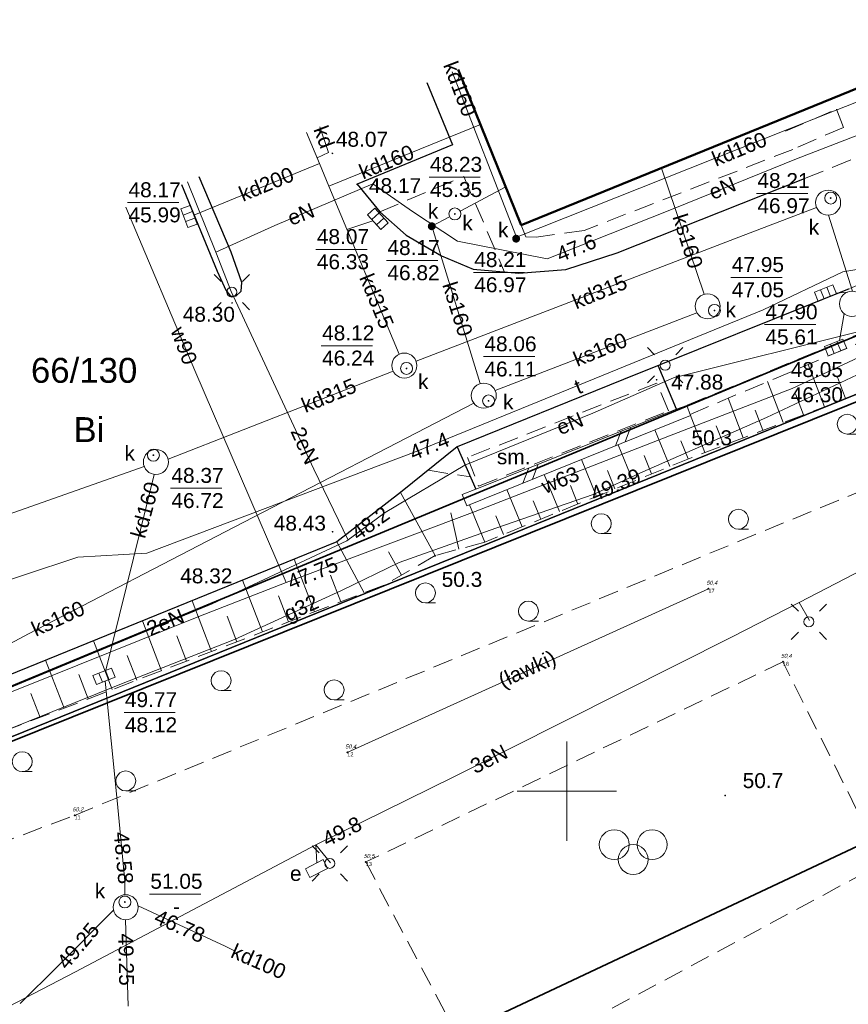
# Model space of a CAD drawing. Header units: metres. Extents: x 0 to 5465380, y 0 to 5925815.
# Tile 12 of 141: x 5463773 to 5463814, y 5925489 to 5925539. Entities that reach past the tile are written whole.
import ezdxf
from ezdxf.enums import TextEntityAlignment as Align

# ---------------------------------------------------------------- set-up
doc = ezdxf.new("R2010")
doc.units = ezdxf.units.M
for name, pattern in [('PRZER1-1', [2, 1, -1]), ('PRZER2-1', [3, 2, -1]), ('PRZER3-1', [4, 3, -1])]:
    doc.linetypes.add(name, pattern=pattern)
for name, color, linetype, lineweight in [('! DB - Nawierzchnia zjazdów', 6, 'Continuous', 30), ('$DR - zał. droga', 7, 'Continuous', 13), ('$DR - zał. mapa', 250, 'Continuous', 0)]:
    doc.layers.add(name, color=color, linetype=linetype, lineweight=lineweight)
for name, color, linetype in [('$DR - wymiary', 7, 'Continuous'), ('Punkty', 7, 'Continuous'), ('Rzedne', 7, 'Continuous'), ('Teksty', 7, 'Continuous')]:
    doc.layers.add(name, color=color, linetype=linetype)
for name, color, linetype, lineweight, true_color in [('CC_Chodnik', 7, 'PRZER2-1', 18, 0x0a0909), ('CC_Energetyka', 1, 'Continuous', 18, 0xff0000), ('CC_Gaz', 7, 'Continuous', 18, 0xbfbf00), ('CC_Inne', 7, 'Continuous', 18, 0x0a0909), ('CC_Kanalizacja', 7, 'Continuous', 18, 0x803300), ('CC_Krawężnik', 7, 'Continuous', 25, 0x0a0909), ('CC_Murek oporowy', 7, 'Continuous', 18, 0x0a0909), ('CC_Ogrodzenie', 7, 'FENCELINE12', 35, 0x0a0909), ('CC_Punkt wysokościowy', 7, 'Continuous', 18, 0x0a0909), ('CC_Skarpa', 7, 'PRZER2-1', 18, 0x0a0909), ('CC_Telefon', 7, 'Continuous', 18, 0xff9100), ('CC_Woda', 5, 'Continuous', 18, 0x0000ff), ('EGBB01', 7, 'Continuous', 50, 0x0a0909), ('EGBD03', 7, 'Continuous', 18, 0x008000), ('EGBD03_O', 7, 'Continuous', 18, 0x008000), ('EGBK02', 7, 'PRZER3-1', 18, 0x008000), ('EGBU01', 7, 'PRZER1-1', 18, 0x008000), ('EGBU01_O', 7, 'PRZER1-1', 18, 0x008000), ('GSSLZD', 7, 'Continuous', 18, 0x0a0909)]:
    doc.layers.add(name, color=color, linetype=linetype, lineweight=lineweight, true_color=true_color)
doc.styles.add('Arial', font='arial.ttf')
doc.styles.add('ARIAL 2', font='ARIALN.TTF')
doc.styles.add('GEO-INFO', font='arial.ttf')
doc.styles.get("Standard").update_dxf_attribs({"font": 'arial.ttf'})
doc.linetypes.add('FENCELINE12', pattern='A,15,-0.1,[133,ltypeshp.shx,S=0.35,R=0,X=-0.35,Y=0],-0.1,1', length=16.2)
doc.dimstyles.new('LINIOWY', dxfattribs={"dimtxt": 0.7, "dimasz": 0.3, "dimexe": 0.3, "dimexo": 0, "dimgap": 0.2, "dimtad": 1, "dimzin": 9, "dimdsep": 46, "dimtxsty": 'ARIAL 2', "dimblk": 'OBLIQUE', "dimcen": 0, "dimdle": 0.2, "dimclrd": 7, "dimclre": 7, "dimclrt": 1, "dimadec": 0, "dimazin": 0, "dimtfac": 1, "dimtofl": 0, "dimtmove": 1, "dimatfit": 3, "dimldrblk": 'OBLIQUE', "dimfxl": 0.3, "dimfxlon": 1, "dimtolj": 1, "dimtzin": 1, "dimarcsym": 0})

# ---------------------------------------------------------------- blocks, each defined once
blk = doc.blocks.new('Latarnia')
at = {"layer": 'CC_Energetyka', "color": 18, "true_color": 0x0a0909}
for p, q in [((-0.53, 0.53), (-0.884, 0.884)), ((0.53, 0.53), (0.884, 0.884)), ((-0.884, -0.884), (-0.53, -0.53)), ((0.884, -0.884), (0.53, -0.53))]:
    blk.add_line(p, q, dxfattribs=at)
blk.add_circle((0, 0), 0.25, dxfattribs=at)
blk = doc.blocks.new('Przykanalik')
at = {"layer": 'CC_Kanalizacja', "color": 18, "true_color": 0x0a0909}
for p, q in [((-0.505, 0.251), (0.495, 0.251)), ((-0.505, -0.249), (-0.505, 0.251)), ((-0.18, 0.251), (-0.18, -0.249)), ((0.17, 0.251), (0.17, -0.249)), ((0.495, 0.251), (0.495, -0.249)), ((0.495, -0.249), (-0.505, -0.249))]:
    blk.add_line(p, q, dxfattribs=at)
blk = doc.blocks.new('GSSLZD1')
at = {"color": 0}
blk.add_lwpolyline([(0.5, 0), (0.475528, -0.154508), (0.404508, -0.293893), (0.293893, -0.404508), (0.154508, -0.475528), (0, -0.5), (-0.154508, -0.475528), (-0.293893, -0.404508), (-0.404508, -0.293893), (-0.475528, -0.154508), (-0.5, 0), (-0.475528, 0.154508), (-0.404508, 0.293893), (-0.293893, 0.404508), (-0.154508, 0.475528), (0, 0.5), (0.154508, 0.475528), (0.293893, 0.404508), (0.404508, 0.293893), (0.475528, 0.154508)], close=True, dxfattribs=at)
blk.add_lwpolyline([(-0.5, 0), (-0.5, -0.5)], dxfattribs=at)
blk = doc.blocks.new('GK.6640.1913.2022 szara')
at = {"layer": 'CC_Kanalizacja'}
for points in [[(5463813.202, 5925529.77), (5463813.204, 5925529.758), (5463813.208, 5925529.747), (5463813.216, 5925529.738), (5463813.225, 5925529.731), (5463813.236, 5925529.726), (5463813.247, 5925529.725), (5463813.259, 5925529.726), (5463813.27, 5925529.731), (5463813.279, 5925529.738), (5463813.286, 5925529.747), (5463813.291, 5925529.758), (5463813.292, 5925529.77), (5463813.291, 5925529.781), (5463813.286, 5925529.792), (5463813.279, 5925529.802), (5463813.27, 5925529.809), (5463813.259, 5925529.813), (5463813.247, 5925529.815), (5463813.236, 5925529.813), (5463813.225, 5925529.809), (5463813.216, 5925529.802), (5463813.208, 5925529.792), (5463813.204, 5925529.781)], [(5463794.334, 5925528.97), (5463794.336, 5925528.958), (5463794.34, 5925528.947), (5463794.347, 5925528.938), (5463794.357, 5925528.931), (5463794.368, 5925528.926), (5463794.379, 5925528.925), (5463794.391, 5925528.926), (5463794.402, 5925528.931), (5463794.411, 5925528.938), (5463794.418, 5925528.947), (5463794.423, 5925528.958), (5463794.424, 5925528.97), (5463794.423, 5925528.981), (5463794.418, 5925528.992), (5463794.411, 5925529.001), (5463794.402, 5925529.009), (5463794.391, 5925529.013), (5463794.379, 5925529.015), (5463794.368, 5925529.013), (5463794.357, 5925529.009), (5463794.347, 5925529.001), (5463794.34, 5925528.992), (5463794.336, 5925528.981)], [(5463807.367, 5925524.125), (5463807.369, 5925524.113), (5463807.373, 5925524.102), (5463807.381, 5925524.093), (5463807.39, 5925524.086), (5463807.401, 5925524.081), (5463807.412, 5925524.08), (5463807.424, 5925524.081), (5463807.435, 5925524.086), (5463807.444, 5925524.093), (5463807.451, 5925524.102), (5463807.456, 5925524.113), (5463807.457, 5925524.125), (5463807.456, 5925524.136), (5463807.451, 5925524.147), (5463807.444, 5925524.157), (5463807.435, 5925524.164), (5463807.424, 5925524.168), (5463807.412, 5925524.17), (5463807.401, 5925524.168), (5463807.39, 5925524.164), (5463807.381, 5925524.157), (5463807.373, 5925524.147), (5463807.369, 5925524.136)], [(5463791.908, 5925521.219), (5463791.909, 5925521.207), (5463791.914, 5925521.197), (5463791.921, 5925521.187), (5463791.93, 5925521.18), (5463791.941, 5925521.176), (5463791.953, 5925521.174), (5463791.965, 5925521.176), (5463791.975, 5925521.18), (5463791.985, 5925521.187), (5463791.992, 5925521.197), (5463791.996, 5925521.207), (5463791.998, 5925521.219), (5463791.996, 5925521.231), (5463791.992, 5925521.242), (5463791.985, 5925521.251), (5463791.975, 5925521.258), (5463791.965, 5925521.263), (5463791.953, 5925521.264), (5463791.941, 5925521.263), (5463791.93, 5925521.258), (5463791.921, 5925521.251), (5463791.914, 5925521.242), (5463791.909, 5925521.231)], [(5463796.027, 5925519.587), (5463796.029, 5925519.575), (5463796.033, 5925519.564), (5463796.04, 5925519.555), (5463796.05, 5925519.548), (5463796.06, 5925519.543), (5463796.072, 5925519.542), (5463796.084, 5925519.543), (5463796.095, 5925519.548), (5463796.104, 5925519.555), (5463796.111, 5925519.564), (5463796.116, 5925519.575), (5463796.117, 5925519.587), (5463796.116, 5925519.598), (5463796.111, 5925519.609), (5463796.104, 5925519.619), (5463796.095, 5925519.626), (5463796.084, 5925519.63), (5463796.072, 5925519.632), (5463796.06, 5925519.63), (5463796.05, 5925519.626), (5463796.04, 5925519.619), (5463796.033, 5925519.609), (5463796.029, 5925519.598)], [(5463779.199, 5925516.864), (5463779.2, 5925516.853), (5463779.205, 5925516.842), (5463779.212, 5925516.832), (5463779.221, 5925516.825), (5463779.232, 5925516.821), (5463779.244, 5925516.819), (5463779.255, 5925516.821), (5463779.266, 5925516.825), (5463779.276, 5925516.832), (5463779.283, 5925516.842), (5463779.287, 5925516.853), (5463779.289, 5925516.864), (5463779.287, 5925516.876), (5463779.283, 5925516.887), (5463779.276, 5925516.896), (5463779.266, 5925516.903), (5463779.255, 5925516.908), (5463779.244, 5925516.909), (5463779.232, 5925516.908), (5463779.221, 5925516.903), (5463779.212, 5925516.896), (5463779.205, 5925516.887), (5463779.2, 5925516.876)], [(5463777.768, 5925494.436), (5463777.769, 5925494.424), (5463777.774, 5925494.413), (5463777.781, 5925494.404), (5463777.79, 5925494.397), (5463777.801, 5925494.392), (5463777.813, 5925494.391), (5463777.824, 5925494.392), (5463777.835, 5925494.397), (5463777.845, 5925494.404), (5463777.852, 5925494.413), (5463777.856, 5925494.424), (5463777.858, 5925494.436), (5463777.856, 5925494.448), (5463777.852, 5925494.458), (5463777.845, 5925494.468), (5463777.835, 5925494.475), (5463777.824, 5925494.479), (5463777.813, 5925494.481), (5463777.801, 5925494.479), (5463777.79, 5925494.475), (5463777.781, 5925494.468), (5463777.774, 5925494.458), (5463777.769, 5925494.448)]]:
    blk.add_hatch(color=252, dxfattribs=at).paths.add_polyline_path(points)
h = blk.add_hatch(color=252, dxfattribs=at)
edge = h.paths.add_edge_path()
edge.add_arc((5463793.221, 5925528.354), 0.2, 0, 360)
h = blk.add_hatch(color=252, dxfattribs=at)
edge = h.paths.add_edge_path()
edge.add_arc((5463797.456, 5925527.73), 0.2, 0, 360)
at = {"layer": 'CC_Punkt wysokościowy'}
for points in [[(5463788.275, 5925532.013, 1), (5463788.185, 5925532.013, 1)], [(5463789.515, 5925530.459, 1), (5463789.425, 5925530.459, 1)], [(5463783.236, 5925524.502, 1), (5463783.146, 5925524.502, 1)], [(5463804.555, 5925520.652, 1), (5463804.465, 5925520.652, 1)], [(5463788.288, 5925513.023, 1), (5463788.198, 5925513.023, 1)], [(5463793.436, 5925511.809, 1), (5463793.346, 5925511.809, 1)], [(5463807.995, 5925499.779, 1), (5463807.905, 5925499.779, 1)]]:
    blk.add_hatch(color=252, dxfattribs=at).paths.add_polyline_path(points)
at = {"color": 252, "lineweight": 35, "ltscale": 0.5}
blk.add_lwpolyline([(5463970.62, 5925449.332), (5463986.447, 5925481.891), (5463977.039, 5925579.473), (5463993.73, 5925594.437), (5463935.36, 5925657.844), (5463891.514, 5925640.248), (5463906.739, 5925598.778), (5463828.146, 5925565.769), (5463841.424, 5925534), (5463710.761, 5925479.846), (5463724.491, 5925454.847), (5463844.923, 5925511.51), (5463892.245, 5925407.652)], close=True, dxfattribs=at)
at = {"color": 252, "linetype": 'Continuous', "lineweight": 13, "flags": 128}
for points in [[(5463800, 5925497.5), (5463800, 5925502.5)], [(5463797.5, 5925500), (5463802.5, 5925500)]]:
    blk.add_lwpolyline(points, dxfattribs=at)
at = {"layer": 'CC_Chodnik', "color": 252, "ltscale": 0.5}
for points in [[(5463810.971, 5925533.123), (5463813.535, 5925534.228), (5463813.892, 5925533.317), (5463811.341, 5925532.212)], [(5463811.937, 5925530.743), (5463819.866, 5925533.972), (5463822.081, 5925528.526), (5463814.183, 5925525.215)], [(5463811.341, 5925532.212), (5463800.867, 5925528.143), (5463798.455, 5925527.804), (5463797.941, 5925527.817), (5463797.713, 5925528.411)], [(5463790.607, 5925529.079), (5463794.832, 5925530.853), (5463796.869, 5925526.057)], [(5463815.282, 5925523.198), (5463806.031, 5925519.365)], [(5463795.015, 5925516.75), (5463795.568, 5925515.313), (5463805.11, 5925519.09), (5463804.515, 5925520.48), (5463795.015, 5925516.75)]]:
    blk.add_lwpolyline(points, dxfattribs=at)
at = {"layer": 'CC_Energetyka', "color": 252}
for points in [[(5463811.532, 5925531.741), (5463818.16, 5925534.296), (5463822.462, 5925536.075)], [(5463782.386, 5925527.05), (5463785.342, 5925528.385), (5463790.261, 5925530.476), (5463792.256, 5925529.094), (5463794.504, 5925527.603), (5463799.015, 5925526.717), (5463805.336, 5925529.233), (5463811.532, 5925531.741)], [(5463780.959, 5925530.589), (5463782.386, 5925527.05), (5463783.155, 5925525.077)], [(5463783.155, 5925525.077), (5463787.305, 5925516.157), (5463789.026, 5925512.606)], [(5463815.02, 5925523.155), (5463805.36, 5925520.744), (5463801.305, 5925518.968), (5463794.881, 5925516.367), (5463790.877, 5925513.991), (5463788.961, 5925512.557), (5463782.197, 5925509.399), (5463771.528, 5925504.991), (5463766.511, 5925503.004), (5463764.401, 5925502.385), (5463761.743, 5925503.246), (5463761.365, 5925503.48), (5463759.157, 5925505.085), (5463756.033, 5925505.914), (5463750.847, 5925503.908), (5463741.317, 5925499.647), (5463739.004, 5925498.682), (5463737.203, 5925497.99), (5463736.494, 5925498.03), (5463735.825, 5925498.478), (5463733.61, 5925504.094), (5463731.4, 5925510.049)], [(5463811.669, 5925509.461), (5463819.033, 5925513.277)], [(5463787.396, 5925497.309), (5463794.301, 5925500.706), (5463808.297, 5925507.754), (5463811.669, 5925509.461), (5463812.186, 5925508.567)], [(5463763.561, 5925484.823), (5463775.33, 5925490.929), (5463787.396, 5925497.309), (5463788.139, 5925496.396)], [(5463787.396, 5925497.309), (5463787.456, 5925496.409)]]:
    blk.add_lwpolyline(points, dxfattribs=at)
blk.add_lwpolyline([(5463786.875, 5925496.107), (5463787.762, 5925496.568), (5463787.992, 5925496.124), (5463787.105, 5925495.663)], close=True, dxfattribs=at)
at = {"layer": 'CC_Gaz', "color": 252}
blk.add_lwpolyline([(5463740.495, 5925463.065), (5463734.809, 5925472.622), (5463732.033, 5925477.246), (5463730.712, 5925481.518), (5463727.433, 5925490.979), (5463736.623, 5925494.646), (5463751.053, 5925500.869), (5463752.194, 5925500.543), (5463754.083, 5925496.687), (5463754.776, 5925496.638), (5463759.565, 5925498.111), (5463762.798, 5925499.414), (5463777.557, 5925505.357), (5463783.32, 5925507.604), (5463788.692, 5925510.077), (5463791.582, 5925511.48), (5463796.433, 5925513.201), (5463801.328, 5925514.888), (5463803.82, 5925516.03), (5463810.018, 5925518.757), (5463815.718, 5925521.438)], dxfattribs=at)
at = {"layer": 'CC_Inne', "color": 252, "ltscale": 0.5}
blk.add_line((5463788.978, 5925501.943), (5463807.109, 5925510.16), dxfattribs=at)
at = {"layer": 'CC_Inne', "color": 252, "linetype": 'PRZER2-1', "ltscale": 0.5}
blk.add_lwpolyline([(5463815.887, 5925496.398), (5463810.849, 5925506.492), (5463789.903, 5925496.445), (5463795.659, 5925485.557), (5463815.887, 5925496.398)], dxfattribs=at)
at = {"layer": 'CC_Inne', "color": 252}
for centre in [(5463802.382, 5925497.315), (5463804.282, 5925497.315), (5463803.332, 5925496.565)]:
    blk.add_circle(centre, 0.75, dxfattribs=at)
at = {"layer": 'CC_Kanalizacja', "color": 252}
for points in [[(5463813.607, 5925534.211), (5463821.207, 5925537.184), (5463823.303, 5925531.776), (5463824.545, 5925528.777), (5463829.108, 5925530.63), (5463832.208, 5925532.015), (5463835.405, 5925533.428), (5463838.459, 5925534.761)], [(5463813.607, 5925534.211), (5463797.477, 5925527.802), (5463794.252, 5925536.099)], [(5463787.468, 5925531.785), (5463788.038, 5925532.056), (5463787.603, 5925533.343)], [(5463791.575, 5925521.93), (5463788.054, 5925530.372), (5463795.665, 5925533.465)], [(5463787.584, 5925531.51), (5463786.93, 5925533.064)], [(5463781.271, 5925528.915), (5463787.584, 5925531.51), (5463788.054, 5925530.372)], [(5463806.9, 5925524.94), (5463804.749, 5925531.275)], [(5463794.643, 5925529.112), (5463796.934, 5925530.333)], [(5463792.436, 5925521.576), (5463808.632, 5925527.809), (5463812.538, 5925529.297)], [(5463813.133, 5925528.909), (5463814.347, 5925525.088)], [(5463790.266, 5925528.628), (5463788.96, 5925528.199)], [(5463795.647, 5925520.455), (5463793.221, 5925528.354), (5463794.114, 5925528.83)], [(5463814.105, 5925525.053), (5463813.528, 5925524.998)], [(5463796.4, 5925520.114), (5463806.535, 5925524.004)], [(5463813.682, 5925522.615), (5463813.917, 5925523.973)], [(5463779.983, 5925516.669), (5463791.281, 5925521.085)], [(5463766.415, 5925504.381), (5463772.967, 5925507.903), (5463783.293, 5925513.242), (5463795.325, 5925519.476)], [(5463770.846, 5925513.506), (5463778.785, 5925516.296)], [(5463779.28, 5925515.899), (5463776.863, 5925506.072)], [(5463776.822, 5925505.517), (5463777.434, 5925499.53), (5463777.814, 5925495.486), (5463777.803, 5925494.8)], [(5463777.242, 5925494.029), (5463774.453, 5925491.218), (5463772.548, 5925489.346)], [(5463778.479, 5925494.241), (5463782.84, 5925492.212), (5463783.323, 5925491.99)], [(5463777.972, 5925489.216), (5463777.84, 5925493.545)]]:
    blk.add_lwpolyline(points, dxfattribs=at)
at = {"layer": 'CC_Kanalizacja', "color": 252, "linetype": 'Continuous', "lineweight": 5, "flags": 128}
for points in [[(5463793.083, 5925530.818), (5463795.657, 5925530.818)], [(5463809.521, 5925530.006), (5463812.095, 5925530.006)], [(5463777.949, 5925529.544), (5463780.524, 5925529.544)], [(5463787.405, 5925527.193), (5463789.979, 5925527.193)], [(5463790.948, 5925526.641), (5463793.522, 5925526.641)], [(5463795.307, 5925526.036), (5463797.882, 5925526.036)], [(5463808.237, 5925525.787), (5463810.811, 5925525.787)], [(5463809.922, 5925523.418), (5463812.497, 5925523.418)], [(5463787.667, 5925522.357), (5463790.242, 5925522.357)], [(5463795.816, 5925521.81), (5463798.39, 5925521.81)], [(5463811.197, 5925520.518), (5463813.771, 5925520.518)], [(5463780.103, 5925515.205), (5463782.678, 5925515.205)], [(5463777.769, 5925503.95), (5463780.343, 5925503.95)], [(5463779.044, 5925494.835), (5463781.619, 5925494.835)]]:
    blk.add_lwpolyline(points, dxfattribs=at)
at = {"layer": 'CC_Kanalizacja', "color": 252}
for centre, radius in [((5463813.119, 5925529.538), 0.629), ((5463813.247, 5925529.77), 0.3), ((5463794.379, 5925528.97), 0.3), ((5463807.069, 5925524.335), 0.629), ((5463814.315, 5925524.461), 0.629), ((5463807.412, 5925524.125), 0.3), ((5463791.845, 5925521.362), 0.629), ((5463791.953, 5925521.219), 0.3), ((5463795.829, 5925519.853), 0.629), ((5463796.072, 5925519.587), 0.3), ((5463779.372, 5925516.521), 0.629), ((5463779.244, 5925516.864), 0.3), ((5463777.854, 5925494.174), 0.629), ((5463777.813, 5925494.436), 0.3)]:
    blk.add_circle(centre, radius, dxfattribs=at)
at = {"layer": 'CC_Krawężnik', "color": 252}
for p, q in [((5463794.489, 5925517.277), (5463791.645, 5925514.987)), ((5463791.645, 5925514.987), (5463788.448, 5925512.509)), ((5463788.448, 5925512.509), (5463764.619, 5925502.837))]:
    blk.add_line(p, q, dxfattribs=at)
for points in [[(5463792.976, 5925535.57), (5463794.263, 5925532.448), (5463789.48, 5925530.466), (5463790.607, 5925529.079), (5463791.937, 5925527.905), (5463793.71, 5925526.868), (5463795.296, 5925526.2), (5463797.59, 5925525.992), (5463799.947, 5925526.18), (5463802.534, 5925527.014), (5463811.937, 5925530.743)], [(5463780.649, 5925530.456), (5463782.441, 5925526.093), (5463782.882, 5925525.149), (5463783.113, 5925524.841), (5463783.403, 5925524.869), (5463783.648, 5925525.102), (5463783.677, 5925525.534), (5463783.148, 5925527.056), (5463781.549, 5925530.828)], [(5463814.183, 5925525.215), (5463802.852, 5925520.659), (5463794.489, 5925517.277), (5463795.428, 5925515.164)], [(5463805.505, 5925519.17), (5463804.592, 5925521.359)]]:
    blk.add_lwpolyline(points, dxfattribs=at)
at = {"layer": 'CC_Murek oporowy', "color": 252}
for p, q in [((5463805.505, 5925519.17), (5463795.428, 5925515.164)), ((5463806.031, 5925519.365), (5463805.505, 5925519.17)), ((5463806.211, 5925518.852), (5463806.031, 5925519.365)), ((5463794.984, 5925514.325), (5463806.211, 5925518.852)), ((5463795.428, 5925515.164), (5463794.748, 5925514.896)), ((5463794.748, 5925514.896), (5463794.984, 5925514.325))]:
    blk.add_line(p, q, dxfattribs=at)
for points in [[(5463802.446, 5925517.334), (5463802.721, 5925518.063)], [(5463802.93, 5925517.529), (5463803.203, 5925518.255)], [(5463797.799, 5925515.46), (5463798.086, 5925516.221)], [(5463798.283, 5925515.655), (5463798.568, 5925516.412)]]:
    blk.add_lwpolyline(points, dxfattribs=at)
at = {"layer": 'CC_Ogrodzenie', "color": 252, "ltscale": 0.5}
blk.add_lwpolyline([(5463747.897, 5925473.698), (5463746.135, 5925475.384), (5463738.03, 5925488.803), (5463845.942, 5925532.151)], dxfattribs=at)
at = {"layer": 'CC_Skarpa', "color": 252, "ltscale": 0.5}
for p, q in [((5463806.191, 5925518.909), (5463815.195, 5925522.724)), ((5463816.098, 5925520.503), (5463806.242, 5925516.736)), ((5463806.242, 5925516.736), (5463795.882, 5925512.496)), ((5463795.882, 5925512.496), (5463793.397, 5925511.827)), ((5463793.397, 5925511.827), (5463790.833, 5925510.344)), ((5463790.833, 5925510.344), (5463763.145, 5925499.702))]:
    blk.add_line(p, q, dxfattribs=at)
at = {"layer": 'CC_Skarpa', "color": 252, "linetype": 'Continuous'}
for p, q in [((5463812.935, 5925519.294), (5463812.122, 5925521.422)), ((5463810.861, 5925518.501), (5463810.076, 5925520.555)), ((5463813.999, 5925519.701), (5463813.585, 5925520.785)), ((5463808.857, 5925517.736), (5463808.1, 5925519.718)), ((5463811.888, 5925518.894), (5463811.487, 5925519.942)), ((5463809.848, 5925518.114), (5463809.461, 5925519.127)), ((5463806.922, 5925516.996), (5463806.191, 5925518.909)), ((5463805.176, 5925516.299), (5463804.426, 5925518.132)), ((5463807.879, 5925517.361), (5463807.504, 5925518.34)), ((5463806.092, 5925516.674), (5463805.718, 5925517.587)), ((5463803.337, 5925515.547), (5463802.583, 5925517.389)), ((5463801.488, 5925514.79), (5463800.73, 5925516.642)), ((5463804.258, 5925515.924), (5463803.882, 5925516.842)), ((5463802.414, 5925515.169), (5463802.036, 5925516.092)), ((5463799.629, 5925514.029), (5463798.868, 5925515.891)), ((5463797.761, 5925513.265), (5463796.995, 5925515.136)), ((5463800.56, 5925514.41), (5463800.18, 5925515.338)), ((5463798.696, 5925513.647), (5463798.314, 5925514.58)), ((5463795.882, 5925512.496), (5463795.112, 5925514.377)), ((5463796.823, 5925512.881), (5463796.439, 5925513.819)), ((5463787.329, 5925508.997), (5463786.312, 5925511.642)), ((5463784.724, 5925507.996), (5463783.726, 5925510.592)), ((5463788.651, 5925509.505), (5463788.14, 5925510.835)), ((5463786.022, 5925508.495), (5463785.52, 5925509.801)), ((5463782.165, 5925507.012), (5463781.186, 5925509.561)), ((5463783.44, 5925507.502), (5463782.946, 5925508.787)), ((5463779.652, 5925506.046), (5463778.69, 5925508.548)), ((5463780.903, 5925506.527), (5463780.418, 5925507.79)), ((5463777.183, 5925505.098), (5463776.239, 5925507.553)), ((5463778.411, 5925505.57), (5463777.934, 5925506.81)), ((5463774.758, 5925504.165), (5463773.831, 5925506.576)), ((5463775.963, 5925504.629), (5463775.495, 5925505.848)), ((5463773.559, 5925503.705), (5463773.098, 5925504.904))]:
    blk.add_line(p, q, dxfattribs=at)
at = {"layer": 'CC_Skarpa', "color": 252, "ltscale": 0.5}
blk.add_lwpolyline([(5463793.038, 5925516.109), (5463795.158, 5925515.771)], dxfattribs=at)
at = {"layer": 'CC_Skarpa', "color": 252, "linetype": 'Continuous'}
for points in [[(5463793.397, 5925511.827), (5463791.645, 5925514.987)], [(5463794.583, 5925512.148), (5463794.179, 5925513.974)], [(5463789.83, 5925509.958), (5463788.448, 5925512.509)], [(5463791.706, 5925510.849), (5463791.048, 5925512.02)]]:
    blk.add_lwpolyline(points, dxfattribs=at)
at = {"layer": 'CC_Telefon', "color": 252}
for points in [[(5463813.861, 5925526.061), (5463818.157, 5925526.781), (5463819.547, 5925527.095), (5463820.301, 5925527.215), (5463822.634, 5925528.329), (5463823.31, 5925528.662), (5463823.415, 5925528.996), (5463823.844, 5925532.692)], [(5463727.304, 5925481.985), (5463730.183, 5925487.236), (5463733.853, 5925492.583), (5463735.968, 5925495.438), (5463737.013, 5925496.912), (5463737.603, 5925498.11), (5463738.033, 5925498.996), (5463740.383, 5925500.523), (5463742.37, 5925501.251), (5463746.819, 5925502.604), (5463754.836, 5925505.131), (5463767.243, 5925509.036), (5463775.45, 5925511.741), (5463778.918, 5925511.95), (5463792.445, 5925517.045), (5463809.863, 5925524.161), (5463813.861, 5925526.061)]]:
    blk.add_lwpolyline(points, dxfattribs=at)
at = {"layer": 'CC_Woda', "color": 252}
for points in [[(5463739.927, 5925491.8), (5463745.418, 5925494.079), (5463755.682, 5925498.416), (5463763.672, 5925501.657), (5463772.451, 5925505.114), (5463781.522, 5925508.759), (5463785.909, 5925510.477), (5463781.331, 5925521.108), (5463777.862, 5925529.306)], [(5463785.909, 5925510.477), (5463795.4, 5925514.032), (5463805.154, 5925517.83), (5463811.308, 5925520.208), (5463815.434, 5925522.137)]]:
    blk.add_lwpolyline(points, dxfattribs=at)
at = {"layer": 'EGBB01', "color": 252, "linetype": 'Continuous', "lineweight": 50}
blk.add_lwpolyline([(5463794.548, 5925536.221), (5463797.713, 5925528.411), (5463821.618, 5925538.142), (5463825.019, 5925529.813), (5463837.576, 5925534.877), (5463822.251, 5925572.68), (5463806.288, 5925566.204)], dxfattribs=at)
at = {"layer": 'EGBD03', "color": 52, "linetype": 'Continuous', "lineweight": 30}
for points in [[(5463721.772, 5925506.059), (5463723.069, 5925500.468), (5463728.557, 5925485.069), (5463845.745, 5925532.569)], [(5463869.098, 5925410.218), (5463890.8, 5925421.463), (5463845.745, 5925532.569), (5463728.557, 5925485.069)]]:
    blk.add_lwpolyline(points, dxfattribs=at)
at = {"layer": 'EGBK02', "color": 252, "linetype": 'PRZER3-1', "lineweight": 18, "ltscale": 0.5}
blk.add_lwpolyline([(5463824.164, 5925585.789), (5463828.477, 5925575.152), (5463845.745, 5925532.569), (5463728.557, 5925485.069), (5463731.851, 5925471.889), (5463734.261, 5925465.615), (5463734.881, 5925464.481), (5463735.265, 5925463.9), (5463738.878, 5925462.185), (5463742.568, 5925463.249), (5463741.552, 5925460.219), (5463743.304, 5925461.176), (5463747.048, 5925455.258), (5463743.602, 5925451.426), (5463744.031, 5925448.729), (5463747.117, 5925443.389)], dxfattribs=at)
at = {"layer": 'EGBU01', "color": 252, "linetype": 'PRZER1-1', "ltscale": 0.5}
for points in [[(5463824.164, 5925585.789), (5463828.477, 5925575.152), (5463845.745, 5925532.569), (5463728.557, 5925485.069), (5463731.851, 5925471.889), (5463734.261, 5925465.615), (5463734.881, 5925464.481), (5463735.265, 5925463.9), (5463738.878, 5925462.185), (5463742.568, 5925463.249), (5463741.552, 5925460.219), (5463743.304, 5925461.176), (5463747.048, 5925455.258), (5463743.602, 5925451.426), (5463744.031, 5925448.729), (5463747.117, 5925443.389)], [(5463721.772, 5925506.059), (5463723.069, 5925500.468), (5463728.557, 5925485.069), (5463845.745, 5925532.569), (5463828.477, 5925575.152)]]:
    blk.add_lwpolyline(points, dxfattribs=at)
at = {"layer": 'GSSLZD', "color": 252, "linetype": 'PRZER2-1', "ltscale": 0.5}
blk.add_lwpolyline([(5463738.03, 5925488.803), (5463743.23, 5925486.711), (5463775.284, 5925498.786), (5463843.317, 5925526.84), (5463845.942, 5925532.151)], dxfattribs=at)
at = {"layer": 'Punkty', "color": 252, "lineweight": 35}
for p in [(5463807.109, 5925510.16), (5463810.849, 5925506.492), (5463788.978, 5925501.943), (5463775.284, 5925498.786), (5463789.903, 5925496.445)]:
    blk.add_point(p, dxfattribs=at)
at = {"color": 252}
for p, rotation in [((5463781.031, 5925528.838), 290.7204853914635), ((5463790.516, 5925528.722), 311.5722318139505), ((5463812.982, 5925524.999), 202.0472199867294), ((5463813.489, 5925522.269), 202.0472199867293), ((5463776.77, 5925505.764), 21.80140953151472)]:
    blk.add_blockref('Przykanalik', p, dxfattribs=dict(at, rotation=rotation))
for p in [(5463783.18, 5925525.051), (5463804.937, 5925521.378), (5463812.154, 5925508.502), (5463788.101, 5925496.374)]:
    blk.add_blockref('Latarnia', p, dxfattribs=at)
at = {"layer": 'GSSLZD', "color": 252, "linetype": 'Continuous', "lineweight": 18, "rotation": 90}
for p in [(5463814.076, 5925518.42, 10.06), (5463808.615, 5925513.65, 10.06), (5463801.727, 5925513.427, 10.06), (5463792.9, 5925509.95, 10.06), (5463798.071, 5925509.036, 10.06), (5463782.645, 5925505.547, 10.06), (5463788.315, 5925505.083, 10.06), (5463772.658, 5925501.481, 10.06), (5463777.856, 5925500.517, 10.06)]:
    blk.add_blockref('GSSLZD1', p, dxfattribs=at)
at = {"layer": 'CC_Energetyka', "color": 252, "lineweight": 0, "style": 'Arial'}
for s, rotation, p in [('eN', 22.2341, (5463807.809, 5925530.263)), ('eN', 21.1446, (5463786.655, 5925528.958)), ('47.6', 22.2341, (5463800.474, 5925527.277)), ('eN', 22.2341, (5463800.153, 5925518.455)), ('2eN', 293.9277, (5463786.846, 5925517.343)), ('48.2', 35.442, (5463790.135, 5925513.444)), ('2eN', 22.2969, (5463779.845, 5925508.475)), ('3eN', 26.5986, (5463796.087, 5925501.616)), ('49.8', 26.5986, (5463788.71, 5925497.982))]:
    blk.add_text(s, height=0.75, rotation=rotation, dxfattribs=at).set_placement(p, align=Align.MIDDLE)
blk.add_text('e', height=0.75, dxfattribs=at).set_placement((5463786.684, 5925495.494), align=Align.RIGHT)
at = {"layer": 'CC_Gaz', "color": 252, "lineweight": 0, "style": 'Arial'}
for s, rotation, p in [('49.39', 23.131, (5463802.447, 5925515.379)), ('g32', 24.148, (5463786.711, 5925509.117))]:
    blk.add_text(s, height=0.75, rotation=rotation, dxfattribs=at).set_placement(p, align=Align.MIDDLE)
at = {"layer": 'CC_Inne', "color": 252, "lineweight": 0, "style": 'Arial'}
blk.add_text('sm.', height=0.75, dxfattribs=at).set_placement((5463796.488, 5925516.408))
blk.add_text('(ławki)', height=0.75, rotation=24.6475, dxfattribs=at).set_placement((5463798.044, 5925506.052), align=Align.MIDDLE)
at = {"layer": 'CC_Kanalizacja', "color": 252, "lineweight": 0, "style": 'Arial'}
for s, rotation, p in [('kd160', 290.8766, (5463794.654, 5925535.254)), ('kd', 290.8766, (5463787.826, 5925532.842)), ('kd160', 22.4382, (5463808.653, 5925532.244)), ('kd160', 22.4382, (5463790.939, 5925531.6)), ('kd200', 22.4382, (5463784.908, 5925530.484)), ('ks160', 287.6247, (5463806.094, 5925527.614)), ('kd315', 292.4382, (5463790.471, 5925524.605)), ('kd315', 22.4382, (5463801.642, 5925525.08)), ('ks160', 287.6247, (5463794.533, 5925524.204)), ('ks160', 22.4382, (5463801.668, 5925522.183)), ('kd315', 22.4382, (5463788.045, 5925519.879)), ('kd160', 74.6443, (5463778.815, 5925514.122)), ('ks160', 24.7387, (5463774.448, 5925508.681)), ('48.58', 275.2901, (5463777.747, 5925496.653)), ('46.78', 336.2842, (5463780.572, 5925493.229)), ('49.25', 50.0131, (5463775.462, 5925492.24)), ('49.25', 270.9479, (5463777.882, 5925491.547)), ('kd100', 336.2842, (5463784.535, 5925491.465))]:
    blk.add_text(s, height=0.75, rotation=rotation, dxfattribs=at).set_placement(p, align=Align.MIDDLE)
for s, p in [('48.23', (5463794.439, 5925531.461)), ('48.21', (5463810.877, 5925530.649)), ('48.17', (5463779.306, 5925530.187)), ('45.35', (5463794.439, 5925530.198)), ('46.97', (5463810.877, 5925529.385)), ('45.99', (5463779.306, 5925528.924)), ('48.07', (5463788.761, 5925527.836)), ('48.17', (5463792.304, 5925527.284)), ('46.33', (5463788.761, 5925526.572)), ('48.21', (5463796.664, 5925526.68)), ('47.95', (5463809.593, 5925526.431)), ('46.82', (5463792.304, 5925526.021)), ('46.97', (5463796.664, 5925525.416)), ('47.05', (5463809.593, 5925525.167)), ('47.90', (5463811.279, 5925524.061)), ('48.12', (5463789.024, 5925523)), ('48.06', (5463797.172, 5925522.453)), ('45.61', (5463811.279, 5925522.797)), ('46.24', (5463789.024, 5925521.737)), ('46.11', (5463797.172, 5925521.189)), ('48.05', (5463812.553, 5925521.161)), ('46.30', (5463812.553, 5925519.897)), ('48.37', (5463781.459, 5925515.848)), ('46.72', (5463781.459, 5925514.585)), ('49.77', (5463779.125, 5925504.593)), ('48.12', (5463779.125, 5925503.329)), ('51.05', (5463780.401, 5925495.478)), ('-', (5463780.401, 5925494.214))]:
    blk.add_text(s, height=0.75, dxfattribs=at).set_placement(p, align=Align.MIDDLE)
for p in [(5463793.545, 5925528.739), (5463795.281, 5925528.144), (5463797.072, 5925527.797), (5463812.667, 5925527.939), (5463808.488, 5925523.786), (5463793.055, 5925520.177), (5463797.323, 5925519.165), (5463778.317, 5925516.589), (5463776.826, 5925494.619)]:
    blk.add_text('k', height=0.75, dxfattribs=at).set_placement(p, align=Align.RIGHT)
at = {"layer": 'CC_Punkt wysokościowy', "color": 252, "lineweight": 0, "style": 'Arial'}
for s, p in [('48.07', (5463788.406, 5925532.344)), ('48.17', (5463790.064, 5925530.017)), ('48.30', (5463780.717, 5925523.562)), ('47.88', (5463805.235, 5925520.157)), ('50.3', (5463806.258, 5925517.361)), ('48.43', (5463785.286, 5925513.076)), ('48.32', (5463780.59, 5925510.431)), ('50.3', (5463793.717, 5925510.253)), ('50.7', (5463808.829, 5925500.155))]:
    blk.add_text(s, height=0.75, dxfattribs=at).set_placement(p)
at = {"layer": 'CC_Telefon', "color": 252, "lineweight": 0, "style": 'Arial'}
for s, p in [('t', (5463800.57, 5925520.306)), ('47.4', (5463793.097, 5925517.322))]:
    blk.add_text(s, height=0.75, rotation=22.2341, dxfattribs=at).set_placement(p, align=Align.MIDDLE)
at = {"layer": 'CC_Woda', "color": 252, "lineweight": 0, "style": 'Arial'}
for s, rotation, p in [('w90', 290.8208, (5463780.784, 5925522.359)), ('w63', 22.2341, (5463799.666, 5925515.622)), ('47.75', 22.2341, (5463787.238, 5925510.94))]:
    blk.add_text(s, height=0.75, rotation=rotation, dxfattribs=at).set_placement(p, align=Align.MIDDLE)
at = {"layer": 'EGBD03_O', "color": 7, "linetype": 'Continuous', "lineweight": 0, "style": 'GEO-INFO'}
blk.add_text('66/130', height=1.25, dxfattribs=at).set_placement((5463775.768, 5925521.146, 10.8), align=Align.MIDDLE)
at = {"layer": 'EGBU01_O', "color": 7, "linetype": 'Continuous', "lineweight": 0, "style": 'GEO-INFO'}
blk.add_text('Bi', height=1.25, dxfattribs=at).set_placement((5463776.008, 5925518.18, 10.8), align=Align.MIDDLE)
at = {"layer": 'Rzedne', "color": 252, "lineweight": 35, "oblique": 15, "width": 0.8}
for s, p in [('50,4', (5463807.009, 5925510.36, 50.358)), ('50,4', (5463810.749, 5925506.692, 50.449)), ('50,4', (5463788.878, 5925502.143, 50.364)), ('50,2', (5463775.184, 5925498.986, 50.174)), ('50,5', (5463789.803, 5925496.645, 50.456))]:
    blk.add_text(s, height=0.2, dxfattribs=at).set_placement(p)
at = {"layer": 'Teksty', "color": 252, "lineweight": 35}
for s, p in [('17', (5463807.109, 5925509.96, 50.358)), ('16', (5463810.849, 5925506.292, 50.449)), ('12', (5463788.978, 5925501.743, 50.364)), ('11', (5463775.284, 5925498.586, 50.174)), ('13', (5463789.903, 5925496.245, 50.456))]:
    blk.add_text(s, height=0.2, dxfattribs=at).set_placement(p)
blk = doc.blocks.new('Rys. 2. Plan sytuacyjny Cynamonowa')
at = {"layer": '! DB - Nawierzchnia zjazdów', "lineweight": 9, "true_color": 0x5994a6}
h = blk.add_hatch(dxfattribs=at)
h.set_pattern_fill('ANSI37', color=135, scale=0.15, angle=26)
h.set_pattern_definition([(71, (0, 0), (-0.45030322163, 0.15505183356), []), (161, (0, 0), (-0.15505183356, -0.45030322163), [])])
edge = h.paths.add_edge_path()
edge.add_line((5463812.143, 5925608.65), (5463827.843, 5925615.171))
edge.add_arc((5463830.144, 5925609.63), 6, 112.5554, 202.1104)
edge.add_line((5463824.586, 5925607.372), (5463896.975, 5925429.191))
edge.add_arc((5463902.534, 5925431.449), 6, 202.1104, 297.3667)
edge.add_line((5463905.292, 5925426.121), (5463890.131, 5925418.273))
edge.add_arc((5463887.373, 5925423.602), 6, 297.3667, 382.1104)
edge.add_line((5463892.931, 5925425.86), (5463820.003, 5925605.367))
edge.add_arc((5463814.444, 5925603.109), 6, 22.1104, 112.5569)
blk = doc.blocks.new('*D133')
at = {"layer": '$DR - wymiary', "color": 7, "lineweight": -2, "transparency": 16777216}
for p, q in [((5463958.17, 5925515.873), (5463958.986, 5925515.873)), ((5463958.986, 5925515.873), (5463959.586, 5925514.871)), ((5463959.586, 5925514.871), (5463964.552, 5925514.871))]:
    blk.add_line(p, q, dxfattribs=at)
at = {"layer": 'Defpoints', "color": 0, "transparency": 16777216}
for p in [(5463958.17, 5925515.873), (5463960.186, 5925514.871), (0, 0)]:
    blk.add_point(p, dxfattribs=at)
at = {"layer": '$DR - wymiary', "color": 1, "transparency": 16777216, "insert": (5463962.469, 5925515.428), "char_height": 0.7, "attachment_point": 5, "style": 'ARIAL 2'}
blk.add_mtext('\\A1;5925515.87', dxfattribs=at)
blk = doc.blocks.new('_OBLIQUE')
at = {"color": 0, "linetype": 'ByBlock'}
blk.add_line((-0.5, -0.5), (0.5, 0.5), dxfattribs=at)
blk = doc.blocks.new('*D134')
at = {"layer": '$DR - wymiary', "color": 7, "lineweight": -2, "transparency": 16777216}
for p, q in [((5463958.17, 5925515.873), (5463958.17, 5925515.181)), ((5463958.17, 5925515.181), (5463956.957, 5925514.581)), ((5463956.957, 5925514.581), (5463956.957, 5925509.614))]:
    blk.add_line(p, q, dxfattribs=at)
at = {"layer": 'Defpoints', "color": 0, "transparency": 16777216}
for p in [(5463958.17, 5925515.873), (5463956.957, 5925513.981), (0, 0)]:
    blk.add_point(p, dxfattribs=at)
at = {"layer": '$DR - wymiary', "color": 1, "transparency": 16777216, "insert": (5463956.399, 5925511.698), "char_height": 0.7, "attachment_point": 5, "rotation": 90, "style": 'ARIAL 2'}
blk.add_mtext('\\A1;5463958.17', dxfattribs=at)
blk = doc.blocks.new('*D135')
at = {"layer": '$DR - wymiary', "color": 7, "lineweight": -2, "transparency": 16777216}
for p, q in [((5463954.935, 5925543.267), (5463950.079, 5925543.267)), ((5463955.535, 5925542.11), (5463954.935, 5925543.267)), ((5463956.528, 5925542.11), (5463955.535, 5925542.11))]:
    blk.add_line(p, q, dxfattribs=at)
at = {"layer": 'Defpoints', "color": 0, "transparency": 16777216}
for p in [(5463954.335, 5925543.267), (5463956.528, 5925542.11), (0, 0)]:
    blk.add_point(p, dxfattribs=at)
at = {"layer": '$DR - wymiary', "color": 1, "transparency": 16777216, "insert": (5463952.107, 5925543.825), "char_height": 0.7, "attachment_point": 5, "style": 'ARIAL 2'}
blk.add_mtext('\\A1;5925542.11', dxfattribs=at)
blk = doc.blocks.new('*D136')
at = {"layer": '$DR - wymiary', "color": 7, "lineweight": -2, "transparency": 16777216}
blk.add_line((5463956.528, 5925542.11), (5463956.528, 5925536.093), dxfattribs=at)
at = {"layer": 'Defpoints', "color": 0, "transparency": 16777216}
for p in [(5463956.528, 5925542.11), (5463956.528, 5925540.459), (0, 0)]:
    blk.add_point(p, dxfattribs=at)
at = {"layer": '$DR - wymiary', "color": 1, "transparency": 16777216, "insert": (5463955.971, 5925538.176), "char_height": 0.7, "attachment_point": 5, "rotation": 90, "style": 'ARIAL 2'}
blk.add_mtext('\\A1;5463956.53', dxfattribs=at)
blk = doc.blocks.new('*D137')
at = {"layer": '$DR - wymiary', "color": 7, "lineweight": -2, "transparency": 16777216}
blk.add_line((5463958.724, 5925585.382), (5463964.93, 5925585.382), dxfattribs=at)
at = {"layer": 'Defpoints', "color": 0, "transparency": 16777216}
for p in [(5463958.724, 5925585.382), (5463960.561, 5925585.382), (0, 0)]:
    blk.add_point(p, dxfattribs=at)
at = {"layer": '$DR - wymiary', "color": 1, "transparency": 16777216, "insert": (5463962.845, 5925585.94), "char_height": 0.7, "attachment_point": 5, "style": 'ARIAL 2'}
blk.add_mtext('\\A1;5925585.38', dxfattribs=at)
blk = doc.blocks.new('*D138')
at = {"layer": '$DR - wymiary', "color": 7, "lineweight": -2, "transparency": 16777216}
blk.add_line((5463958.724, 5925585.382), (5463958.724, 5925592.131), dxfattribs=at)
at = {"layer": 'Defpoints', "color": 0, "transparency": 16777216}
for p in [(5463958.724, 5925587.769), (5463958.724, 5925585.382), (0, 0)]:
    blk.add_point(p, dxfattribs=at)
at = {"layer": '$DR - wymiary', "color": 1, "transparency": 16777216, "insert": (5463958.166, 5925590.05), "char_height": 0.7, "attachment_point": 5, "rotation": 90, "style": 'ARIAL 2'}
blk.add_mtext('\\A1;5463958.72', dxfattribs=at)
blk = doc.blocks.new('*D139')
at = {"layer": '$DR - wymiary', "color": 7, "lineweight": -2, "transparency": 16777216}
blk.add_line((5463922.753, 5925589.968), (5463916.372, 5925589.968), dxfattribs=at)
at = {"layer": 'Defpoints', "color": 0, "transparency": 16777216}
for p in [(5463920.738, 5925589.968), (5463922.753, 5925589.968), (0, 0)]:
    blk.add_point(p, dxfattribs=at)
at = {"layer": '$DR - wymiary', "color": 1, "transparency": 16777216, "insert": (5463918.455, 5925590.526), "char_height": 0.7, "attachment_point": 5, "style": 'ARIAL 2'}
blk.add_mtext('\\A1;5925589.97', dxfattribs=at)
blk = doc.blocks.new('*D140')
at = {"layer": '$DR - wymiary', "color": 7, "lineweight": -2, "transparency": 16777216}
blk.add_line((5463922.753, 5925589.968), (5463922.753, 5925583.407), dxfattribs=at)
at = {"layer": 'Defpoints', "color": 0, "transparency": 16777216}
for p in [(5463922.753, 5925589.968), (5463922.753, 5925587.778), (0, 0)]:
    blk.add_point(p, dxfattribs=at)
at = {"layer": '$DR - wymiary', "color": 1, "transparency": 16777216, "insert": (5463922.195, 5925585.493), "char_height": 0.7, "attachment_point": 5, "rotation": 90, "style": 'ARIAL 2'}
blk.add_mtext('\\A1;5463922.75', dxfattribs=at)
blk = doc.blocks.new('*D141')
at = {"layer": '$DR - wymiary', "color": 7, "lineweight": -2, "transparency": 16777216}
blk.add_line((5463902.252, 5925579.937), (5463902.252, 5925574.012), dxfattribs=at)
at = {"layer": 'Defpoints', "color": 0, "transparency": 16777216}
for p in [(5463902.252, 5925579.937), (5463902.252, 5925578.383), (0, 0)]:
    blk.add_point(p, dxfattribs=at)
at = {"layer": '$DR - wymiary', "color": 1, "transparency": 16777216, "insert": (5463901.695, 5925576.097), "char_height": 0.7, "attachment_point": 5, "rotation": 90, "style": 'ARIAL 2'}
blk.add_mtext('\\A1;5463902.25', dxfattribs=at)
blk = doc.blocks.new('*D142')
at = {"layer": '$DR - wymiary', "color": 7, "lineweight": -2, "transparency": 16777216}
blk.add_line((5463902.252, 5925579.937), (5463895.575, 5925579.937), dxfattribs=at)
at = {"layer": 'Defpoints', "color": 0, "transparency": 16777216}
for p in [(5463899.94, 5925579.937), (5463902.252, 5925579.937), (0, 0)]:
    blk.add_point(p, dxfattribs=at)
at = {"layer": '$DR - wymiary', "color": 1, "transparency": 16777216, "insert": (5463897.658, 5925580.495), "char_height": 0.7, "attachment_point": 5, "style": 'ARIAL 2'}
blk.add_mtext('\\A1;5925579.94', dxfattribs=at)

msp = doc.modelspace()

# ---------------------------------------------------------------- block references
at = {"layer": '$DR - zał. droga'}
msp.add_blockref('Rys. 2. Plan sytuacyjny Cynamonowa', (0, 0), dxfattribs=at)
at = {"layer": '$DR - zał. mapa'}
msp.add_blockref('GK.6640.1913.2022 szara', (0, 0), dxfattribs=at)

# ---------------------------------------------------------------- dimensions: what is measured, and where the dimension line sits
at = {"layer": '$DR - wymiary'}
for feature_location, offset, dtype, picture, middle in [((5463958.723835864, 5925585.382389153), (0, 2.386563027), 1, '*D138', (5463958.166434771, 5925590.050091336)), ((5463922.752579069, 5925589.968201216), (-2.014375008, 0), 0, '*D139', (5463918.454916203, 5925590.525602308)), ((5463922.752579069, 5925589.968201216), (0, -2.189729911), 1, '*D140', (5463922.195177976, 5925585.492795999)), ((5463958.723835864, 5925585.382389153), (1.837338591, 0), 0, '*D137', (5463962.845417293, 5925585.939790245)), ((5463902.252050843, 5925579.937465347), (-2.31189099, 0), 0, '*D142', (5463897.657588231, 5925580.494866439)), ((5463902.252050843, 5925579.937465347), (0, -1.554438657), 1, '*D141', (5463901.69464975, 5925576.097351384)), ((5463956.528263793, 5925542.110286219), (-2.192780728, 1.156967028), 0, '*D135', (5463952.107345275, 5925543.824654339)), ((5463956.528263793, 5925542.110286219), (0, -1.650806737), 1, '*D136', (5463955.970862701, 5925538.176191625)), ((5463958.170207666, 5925515.87264403), (2.015391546, -1.001881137), 0, '*D133', (5463962.46888707, 5925515.428163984)), ((5463958.170207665, 5925515.87264403), (-1.21356488, -1.891758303), 1, '*D134', (5463956.399241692, 5925511.69759787))]:
    dim = msp.add_ordinate_dim(feature_location=feature_location, offset=offset, dtype=dtype, origin=(0, 0), dimstyle='LINIOWY', override={"dimfxlon": 0}, dxfattribs=at)
    dim.commit()
    dim.dimension.update_dxf_attribs({"geometry": picture, "text_midpoint": middle})

doc.saveas('drawing.dxf')
